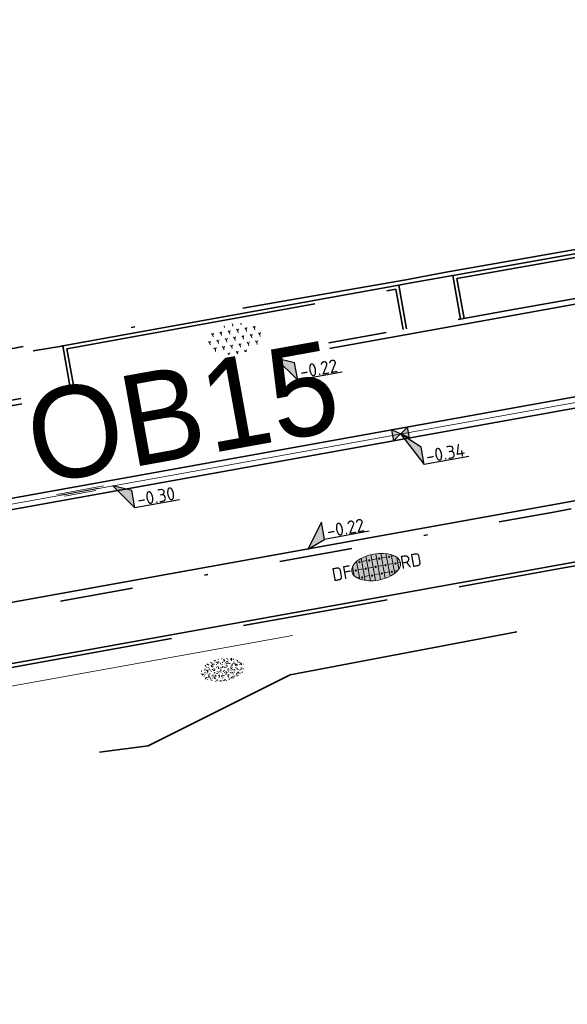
# Model space of a CAD drawing. Header units: metres. Extents: x 0 to 269924, y 0 to 933292.
# Tile 177 of 247: x 134893 to 134908, y 466624 to 466650. Entities that reach past the tile are written whole.
import ezdxf
from ezdxf import colors
from ezdxf.entities.mleader import LeaderData, LeaderLine
from ezdxf.enums import TextEntityAlignment as Align
from ezdxf.math import Vec2, Vec3

# ---------------------------------------------------------------- set-up
doc = ezdxf.new("R2018")
doc.units = ezdxf.units.M
for name, pattern in [('VH-GELEIDEBAND', [6, 2, -2, 0, -2]), ('VH-OPSLUITBAND_100X200', [16, 8, -2, 4, -2]), ('VH-OPSLUITBAND_150X250', [24, 16, -2, 4, -2]), ('XX-HIDDEN', [4, 2, -2]), ('XX-PROJECTGRENS', [18, 12, -3, 0, -3])]:
    doc.linetypes.add(name, pattern=pattern)
for name, color, linetype, lineweight, true_color in [('N-WE-GR-BEPLANTING-S', 7, 'Continuous', 18, 0x00a57c), ('N-WE-GR-GRAS-S', 7, 'Continuous', 18, 0x00a500), ('N-WE-RI-HWA_KOLK-S', 150, 'Continuous', 25, 0x007fff)]:
    doc.layers.add(name, color=color, linetype=linetype, lineweight=lineweight, true_color=true_color)
for name, color, linetype, lineweight in [('N-WE-GR-GRAS-A-200', 62, 'Continuous', 18), ('N-WE-KG-GRENS_PROJECT-G', 7, 'XX-PROJECTGRENS', 35), ('N-WE-KL-ET_LS_OV_LICHTMAST-S', 190, 'Continuous', 25), ('N-WE-VH-GOOT-S', 170, 'Continuous', 18), ('N-WE-VH-GOOT_STRAATBAKSTEEN-G', 170, 'Continuous', 35), ('N-WE-VH-KANTOPSLUITING-T18', 10, 'Continuous', 18), ('N-WE-VH-KANTOPSLUITING_GELEIDEBAND_50 200_250-G', 20, 'VH-GELEIDEBAND', 35), ('N-WE-VH-KANTOPSLUITING_OPSLUITBAND_100X200-G', 150, 'VH-OPSLUITBAND_100X200', 35), ('N-WE-VH-KANTOPSLUITING_OPSLUITBAND_150X250-G', 150, 'VH-OPSLUITBAND_150X250', 35), ('N-WE-VH-KANTOPSLUITING_VOORKANTBAND-G', 50, 'Continuous', 35), ('N-WE-VH-MATERIAALGRENS-G', 7, 'XX-HIDDEN', 35), ('N-WE-VH-VERHARDING-T18', 10, 'Continuous', 18), ('N-WE-VH-VERHARDING_ASFALT-S', 7, 'Continuous', 18), ('N-WE-VH-VERHARDING_STRAATBAKSTEEN-S', 7, 'Continuous', 18), ('X-XX-AL-HOOGTELABEL-S', 7, 'Continuous', 25)]:
    doc.layers.add(name, color=color, linetype=linetype, lineweight=lineweight)
doc.layers.add('X-XX-AL-HULPLIJN-G', color=30, linetype='Continuous', lineweight=18, plot=False)
doc.styles.add('NLCS-ISO', font='NLCS-ISO.ttf')
doc.styles.add('NLCS-ISO-M200-T18', font='NLCS-ISO.ttf', dxfattribs={"height": 0.36})
doc.styles.get("Standard").update_dxf_attribs({"font": 'romand.shx'})

# ---------------------------------------------------------------- blocks, each defined once
blk = doc.blocks.new('*U97')
for p, q in [((2.54, -2.2), (0, 0)), ((0, 0), (2.63, -4.6)), ((2.63, -4.6), (2.54, -2.2)), ((8.83, -4.38), (2.63, -4.6))]:
    blk.add_line(p, q)
blk.add_solid([(2.54, -2.2), (0, 0), (2.63, -4.6)])
at = {"style": 'NLCS-ISO'}
blk.add_attdef('...', text='', height=1.8, rotation=2.0313, dxfattribs=at).set_placement((5.74, -4.91), align=Align.BOTTOM_CENTER)
blk = doc.blocks.new('*U98')
at = {"layer": 'X-XX-AL-HOOGTELABEL-S', "xscale": 0.2, "yscale": 0.2, "zscale": 0.2, "rotation": 357.9686646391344}
blk.add_blockref('*U97', (0, 0), dxfattribs=at).add_auto_attribs({'...': '-0.34'})
blk = doc.blocks.new('*U99')
at = {"layer": 'N-WE-GR-GRAS-A-200', "color": 0, "linetype": 'ByBlock', "lineweight": -2, "transparency": 16777216, "rotation": 10.21487124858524}
blk.add_blockref('*U98', (134902.942, 466639.11), dxfattribs=at)
blk = doc.blocks.new('*U114')
for p, q in [((2.49, -1.03), (0, 0)), ((0, 0), (2.56, -3.43)), ((2.56, -3.43), (2.49, -1.03)), ((8.76, -3.25), (2.56, -3.43))]:
    blk.add_line(p, q)
blk.add_solid([(2.49, -1.03), (0, 0), (2.56, -3.43)])
at = {"style": 'NLCS-ISO'}
blk.add_attdef('...', text='', height=1.8, rotation=1.7023, dxfattribs=at).set_placement((5.68, -3.76), align=Align.BOTTOM_CENTER)
blk = doc.blocks.new('*U115')
at = {"layer": 'X-XX-AL-HOOGTELABEL-S', "xscale": 0.2000000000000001, "yscale": 0.2000000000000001, "zscale": 0.2000000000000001, "rotation": 358.2976530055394}
blk.add_blockref('*U114', (0, 0), dxfattribs=at).add_auto_attribs({'...': '-0.30'})
blk = doc.blocks.new('*U116')
at = {"layer": 'N-WE-VH-VERHARDING_ASFALT-S', "color": 0, "linetype": 'ByBlock', "lineweight": -2, "transparency": 16777216, "rotation": 10.21487124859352}
blk.add_blockref('*U115', (134895.069, 466637.691), dxfattribs=at)
blk = doc.blocks.new('*U95')
for p, q in [((2.5, -1.02), (0, 0)), ((0, 0), (2.58, -3.42)), ((2.58, -3.42), (2.5, -1.02)), ((8.78, -3.2), (2.58, -3.42))]:
    blk.add_line(p, q)
blk.add_solid([(2.5, -1.02), (0, 0), (2.58, -3.42)])
at = {"style": 'NLCS-ISO'}
blk.add_attdef('...', text='', height=1.8, rotation=1.9991, dxfattribs=at).set_placement((5.7, -3.73), align=Align.BOTTOM_CENTER)
blk = doc.blocks.new('*U96')
for p, q in [((2.39, 3.35), (0, 0)), ((2.44, 0.95), (2.39, 3.35)), ((0, 0), (2.44, 0.95)), ((8.64, 1.08), (2.44, 0.95))]:
    blk.add_line(p, q)
blk.add_solid([(2.39, 3.35), (0, 0), (2.44, 0.95)])
at = {"style": 'NLCS-ISO'}
blk.add_attdef('...', text='', height=1.8, rotation=1.1798, dxfattribs=at).set_placement((5.55, 0.59), align=Align.BOTTOM_CENTER)
blk = doc.blocks.new('SVH-GOOT_SYMBOOL-SO')
at = {"color": 7, "linetype": 'Continuous'}
for p, q in [((0.2, 3.125), (0.2, -3.359)), ((-0.206, 2.137), (-0.206, -2.217)), ((0, 2.669), (0, -2.669))]:
    blk.add_line(p, q, dxfattribs=at)
at = {"style": 'NLCS-ISO'}
blk.add_attdef('MATERIAAL', text='', height=1.8, dxfattribs=at).set_placement((-1.098, 0), align=Align.MIDDLE_RIGHT)
blk.add_attdef('KLEUR', text='', height=1.8, dxfattribs=at).set_placement((1.1, 0), align=Align.MIDDLE_LEFT)
blk = doc.blocks.new('*U586')
at = {"layer": 'N-WE-VH-GOOT-S', "xscale": 0.2, "yscale": 0.2, "zscale": 0.2, "rotation": 90.04068231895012}
blk.add_blockref('SVH-GOOT_SYMBOOL-SO', (0, 0), dxfattribs=at)
blk = doc.blocks.new('*U587')
at = {"layer": 'N-WE-KL-ET_LS_OV_LICHTMAST-S', "color": 0, "linetype": 'ByBlock', "lineweight": -2, "transparency": 16777216, "rotation": 10.21487124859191}
blk.add_blockref('*U586', (134894.159, 466637.527), dxfattribs=at)
blk = doc.blocks.new('SVH-SBS_DIKFORMAAT_HALFST_KL-SO')
h = blk.add_hatch(color=254)
edge = h.paths.add_edge_path()
edge.add_ellipse((0.06, -0.03), major_axis=(3.39, 0), ratio=0.533267, start_angle=0, end_angle=360)
for p, q in [((-1.73, -1.57), (-1.73, 1.51)), ((-1.04, -1.74), (-1.04, 1.69)), ((-0.35, -1.83), (-0.35, 1.77)), ((0.34, -1.83), (0.34, 1.78)), ((1.03, -1.76), (1.03, 1.71)), ((1.72, -1.6), (1.72, 1.55)), ((-3.34, 0.03), (-3.11, 0.03)), ((-3.11, -0.69), (-3.11, 0.63)), ((-2.65, 1.06), (-2.42, 1.06)), ((-2.42, -1.27), (-2.42, 1.21)), ((-2.42, 0.03), (-1.73, 0.03)), ((-1.73, 1.06), (-1.04, 1.06)), ((-1.04, 0.03), (-0.35, 0.03)), ((-0.35, 1.06), (0.34, 1.06)), ((0.34, 0.03), (1.03, 0.03)), ((1.03, 1.06), (1.72, 1.06)), ((1.72, 0.03), (2.41, 0.03)), ((2.41, -1.33), (2.41, 1.27)), ((2.41, 1.06), (2.77, 1.06)), ((3.1, -0.82), (3.1, 0.77)), ((3.1, 0.03), (3.45, 0.03)), ((-2.8, -1.01), (-2.42, -1.01)), ((-1.73, -1.01), (-1.04, -1.01)), ((-0.35, -1.01), (0.34, -1.01)), ((1.03, -1.01), (1.72, -1.01)), ((2.41, -1.01), (2.91, -1.01))]:
    blk.add_line(p, q)
for centre in [(-2.76, 0), (-2.07, 1.03), (-1.38, 0), (-0.69, 1.03), (0, 0), (0.69, 1.03), (1.38, 0), (2.07, 1.03), (2.76, 0), (-2.07, -1.09), (-0.69, -1.09), (0.69, -1.04), (2.07, -1.04)]:
    blk.add_circle(centre, 0.0881)
blk.add_ellipse((0.06, -0.03), major_axis=(3.39, 0), ratio=0.533267)
at = {"style": 'NLCS-ISO'}
blk.add_attdef('FORMAAT', text='', height=1.8, dxfattribs=at).set_placement((-3.34, -0.03), align=Align.MIDDLE_RIGHT)
blk.add_attdef('KLEUR', text='', height=1.8, dxfattribs=at).set_placement((3.45, -0.03), align=Align.MIDDLE_LEFT)
at = {"style": 'NLCS-ISO', "flags": 1}
blk.add_attdef('FUNCTIE', text='', height=1.8, dxfattribs=at).set_placement((0.12, -3.58), align=Align.MIDDLE_CENTER)
blk = doc.blocks.new('*U141')
at = {"lineweight": 30, "flags": 106}
blk.add_attdef('OB', text='', height=0.36, dxfattribs=at).set_placement((0, 0.1), align=Align.BOTTOM_CENTER)
blk = doc.blocks.new('N-SRI-KOLK_STRAAT_450X300-SO')
h = blk.add_hatch(color=256)
h.dxf.hatch_style = 1
h.paths.add_polyline_path([(0, 0), (-1.125, 0.75), (-1.125, -0.75)])
h.paths.add_polyline_path([(1.125, -0.75), (1.125, 0.75), (0, 0)])
for p, q in [((-1.125, -0.75), (1.125, 0.75)), ((1.125, -0.75), (-1.125, 0.75))]:
    blk.add_line(p, q)
at = {"flags": 128}
blk.add_lwpolyline([(-1.125, -0.75), (1.125, -0.75), (1.125, 0.75), (-1.125, 0.75)], close=True, dxfattribs=at)
blk = doc.blocks.new('SGR-BEPLANTING_SOORT_01-SO')
for p, q in [((-0.577, 0.993), (-0.577, 0.875)), ((0, 1), (-0.022, 1.038)), ((0, 1), (0.022, 1.038)), ((0, 1), (0, 0.875)), ((0.577, 0.992), (0.577, 0.875)), ((-1.732, 0), (-1.804, 0.125)), ((-1.732, 0), (-1.66, 0.125)), ((-1.732, 0), (-1.732, -0.125)), ((-1.443, 0.5), (-1.516, 0.625)), ((-1.443, 0.5), (-1.371, 0.625)), ((-1.443, 0.5), (-1.443, 0.375)), ((-1.155, 0), (-1.227, 0.125)), ((-1.155, 0), (-1.083, 0.125)), ((-1.155, 0), (-1.155, -0.125)), ((-0.866, 0.5), (-0.938, 0.625)), ((-0.866, 0.5), (-0.794, 0.625)), ((-0.866, 0.5), (-0.866, 0.375)), ((-0.577, 0), (-0.65, 0.125)), ((-0.577, 0), (-0.505, 0.125)), ((-0.577, 0), (-0.577, -0.125)), ((-0.289, 0.5), (-0.361, 0.625)), ((-0.289, 0.5), (-0.217, 0.625)), ((-0.289, 0.5), (-0.289, 0.375)), ((0, 0), (-0.072, 0.125)), ((0, 0), (0.072, 0.125)), ((0, 0), (0, -0.125)), ((0.289, 0.5), (0.217, 0.625)), ((0.289, 0.5), (0.361, 0.625)), ((0.289, 0.5), (0.289, 0.375)), ((0.577, 0), (0.505, 0.125)), ((0.577, 0), (0.65, 0.125)), ((0.577, 0), (0.577, -0.125)), ((0.866, 0.5), (0.794, 0.625)), ((0.866, 0.5), (0.938, 0.625)), ((0.866, 0.5), (0.866, 0.375)), ((1.155, 0), (1.083, 0.125)), ((1.155, 0), (1.227, 0.125)), ((1.155, 0), (1.155, -0.125)), ((1.443, 0.5), (1.371, 0.625)), ((1.443, 0.5), (1.516, 0.625)), ((1.443, 0.5), (1.443, 0.375)), ((1.732, 0), (1.66, 0.125)), ((1.732, 0), (1.804, 0.125)), ((1.732, 0), (1.732, -0.125)), ((-1.443, -0.5), (-1.516, -0.375)), ((-1.443, -0.5), (-1.371, -0.375)), ((-1.443, -0.5), (-1.443, -0.625)), ((-0.866, -0.5), (-0.938, -0.375)), ((-0.866, -0.5), (-0.794, -0.375)), ((-0.866, -0.5), (-0.866, -0.625)), ((-0.289, -0.5), (-0.361, -0.375)), ((-0.289, -0.5), (-0.217, -0.375)), ((-0.289, -0.5), (-0.289, -0.625)), ((0.289, -0.5), (0.217, -0.375)), ((0.289, -0.5), (0.361, -0.375)), ((0.289, -0.5), (0.289, -0.625)), ((0.866, -0.5), (0.794, -0.375)), ((0.866, -0.5), (0.938, -0.375)), ((0.866, -0.5), (0.866, -0.625)), ((1.443, -0.5), (1.371, -0.375)), ((1.443, -0.5), (1.516, -0.375)), ((1.443, -0.5), (1.443, -0.625)), ((-0.581, -0.994), (-0.65, -0.875)), ((-0.574, -0.995), (-0.505, -0.875)), ((0, -1), (-0.072, -0.875)), ((0, -1), (0.072, -0.875)), ((0, -1), (0, -1.039)), ((0.574, -0.994), (0.505, -0.875)), ((0.582, -0.993), (0.65, -0.875))]:
    blk.add_line(p, q)
at = {"style": 'NLCS-ISO'}
blk.add_attdef('TYPE', text='', height=0.5, dxfattribs=at).set_placement((3.471, -0.016), align=Align.MIDDLE_CENTER)
blk = doc.blocks.new('SGR-GRAS_01-SO')
at = {"ltscale": 0.1}
for p, q in [((-0.576, 0.919), (-0.64, 0.957)), ((-0.562, 0.919), (-0.509, 0.972)), ((-0.212, 0.998), (-0.269, 1.031)), ((0.073, 0.993), (0.138, 1.031)), ((0.239, 0.923), (0.312, 0.942)), ((0.594, 0.925), (0.522, 0.945)), ((0.912, 0.894), (0.907, 0.925)), ((1.012, 0.869), (0.947, 0.906)), ((-1.964, -0.07), (-1.977, 0.004)), ((-1.93, 0.188), (-1.925, 0.244)), ((-1.893, 0.237), (-1.921, 0.253)), ((-1.668, 0.023), (-1.595, 0.043)), ((-1.596, 0.241), (-1.649, 0.294)), ((-1.53, 0.316), (-1.595, 0.353)), ((-1.448, 0.644), (-1.521, 0.664)), ((-1.517, 0.187), (-1.442, 0.187)), ((-1.469, 0.576), (-1.482, 0.65)), ((-1.358, 0.206), (-1.431, 0.226)), ((-1.427, 0.476), (-1.354, 0.496)), ((-1.421, 0.131), (-1.356, 0.168)), ((-1.369, 0.009), (-1.382, 0.083)), ((-1.375, 0.106), (-1.322, 0.159)), ((-1.334, 0.111), (-1.328, 0.186)), ((-1.302, 0.761), (-1.324, 0.774)), ((-1.284, 0.684), (-1.278, 0.759)), ((-1.167, 0.395), (-1.232, 0.432)), ((-1.172, 0.241), (-1.225, 0.294)), ((-1.154, 0.647), (-1.207, 0.7)), ((-1.112, 0.172), (-1.04, 0.192)), ((-1.032, 0.028), (-1.097, 0.066)), ((-0.939, 0.84), (-1.004, 0.878)), ((-0.968, 0.512), (-0.915, 0.565)), ((-0.893, 0.496), (-0.965, 0.515)), ((-0.942, 0.187), (-0.867, 0.187)), ((-0.923, 0.418), (-0.858, 0.456)), ((-0.892, 0.812), (-0.817, 0.812)), ((-0.873, 0.655), (-0.886, 0.729)), ((-0.803, 0.057), (-0.875, 0.077)), ((-0.871, 0.625), (-0.799, 0.644)), ((-0.804, 0.474), (-0.869, 0.511)), ((-0.747, 0.241), (-0.8, 0.294)), ((-0.773, 0.089), (-0.786, 0.163)), ((-0.73, 0.647), (-0.783, 0.7)), ((-0.739, 0.034), (-0.732, 0.109)), ((-0.669, 0.107), (-0.734, 0.145)), ((-0.689, 0.607), (-0.682, 0.682)), ((-0.557, 0.321), (-0.485, 0.34)), ((-0.441, 0.553), (-0.506, 0.59)), ((-0.427, 0.785), (-0.499, 0.804)), ((-0.425, 0.706), (-0.36, 0.743)), ((-0.337, 0.347), (-0.41, 0.366)), ((-0.323, 0.241), (-0.376, 0.294)), ((-0.306, 0.186), (-0.371, 0.224)), ((-0.367, 0.187), (-0.292, 0.187)), ((-0.305, 0.647), (-0.358, 0.7)), ((-0.317, 0.812), (-0.242, 0.812)), ((-0.316, 0.774), (-0.244, 0.793)), ((-0.278, 0.735), (-0.291, 0.809)), ((-0.243, 0.017), (-0.17, 0.036)), ((-0.178, 0.169), (-0.191, 0.242)), ((-0.078, 0.632), (-0.143, 0.669)), ((-0.143, -0.043), (-0.137, 0.032)), ((-0.093, 0.53), (-0.087, 0.604)), ((-0.085, 0.159), (-0.032, 0.212)), ((-0.069, 0.189), (-0.004, 0.227)), ((0.057, 0.265), (-0.008, 0.303)), ((-0.002, 0.47), (0.071, 0.489)), ((0.101, 0.241), (0.048, 0.294)), ((0.128, 0.636), (0.056, 0.656)), ((0.119, 0.647), (0.066, 0.7)), ((0.218, 0.198), (0.146, 0.217)), ((0.208, 0.187), (0.283, 0.187)), ((0.286, 0.711), (0.221, 0.748)), ((0.258, 0.812), (0.333, 0.812)), ((0.317, 0.814), (0.304, 0.888)), ((0.313, 0.166), (0.385, 0.185)), ((0.322, 0.565), (0.375, 0.618)), ((0.42, 0.344), (0.355, 0.382)), ((0.417, 0.248), (0.404, 0.322)), ((0.429, 0.477), (0.494, 0.514)), ((0.526, 0.241), (0.472, 0.294)), ((0.543, 0.647), (0.49, 0.7)), ((0.555, -0.022), (0.49, 0.015)), ((0.502, 0.452), (0.509, 0.527)), ((0.554, 0.619), (0.626, 0.638)), ((0.649, 0.79), (0.584, 0.827)), ((0.684, 0.487), (0.611, 0.507)), ((0.774, 0.049), (0.701, 0.069)), ((0.784, 0.423), (0.719, 0.461)), ((0.783, 0.187), (0.858, 0.187)), ((0.833, 0.812), (0.908, 0.812)), ((0.918, 0.057), (0.853, 0.094)), ((0.868, 0.315), (0.941, 0.334)), ((0.95, 0.241), (0.897, 0.294)), ((0.967, 0.647), (0.914, 0.7)), ((0.927, 0.764), (0.992, 0.802)), ((1.012, 0.328), (0.999, 0.402)), ((1.15, 0.777), (1.077, 0.796)), ((1.147, 0.502), (1.082, 0.54)), ((1.098, 0.375), (1.104, 0.45)), ((1.109, 0.767), (1.182, 0.787)), ((1.239, 0.338), (1.167, 0.358)), ((1.183, 0.011), (1.255, 0.03)), ((1.206, 0.212), (1.259, 0.265)), ((1.282, 0.136), (1.217, 0.173)), ((1.283, 0.248), (1.348, 0.286)), ((1.374, 0.241), (1.321, 0.294)), ((1.392, 0.647), (1.339, 0.7)), ((1.358, 0.187), (1.433, 0.187)), ((1.424, 0.463), (1.496, 0.483)), ((1.51, 0.581), (1.445, 0.619)), ((1.645, 0.215), (1.58, 0.252)), ((1.607, 0.407), (1.594, 0.481)), ((1.693, 0.298), (1.7, 0.373)), ((1.795, 0.19), (1.722, 0.209)), ((1.738, 0.159), (1.81, 0.179)), ((1.798, 0.241), (1.745, 0.294)), ((1.933, 0.187), (1.948, 0.187)), ((-1.918, -0.157), (-1.854, -0.119)), ((-1.824, -0.083), (-1.897, -0.064)), ((-1.759, -0.13), (-1.823, -0.092)), ((-1.782, -0.301), (-1.729, -0.248)), ((-1.624, -0.496), (-1.689, -0.459)), ((-1.631, -0.572), (-1.684, -0.519)), ((-1.613, -0.166), (-1.667, -0.113)), ((-1.567, -0.438), (-1.492, -0.438)), ((-1.535, -0.657), (-1.498, -0.636)), ((-1.395, -0.051), (-1.46, -0.013)), ((-1.385, -0.462), (-1.378, -0.387)), ((-1.353, -0.281), (-1.281, -0.261)), ((-1.269, -0.232), (-1.341, -0.212)), ((-1.261, -0.417), (-1.326, -0.38)), ((-1.269, -0.557), (-1.282, -0.483)), ((-1.207, -0.572), (-1.26, -0.519)), ((-1.179, -0.67), (-1.252, -0.651)), ((-1.189, -0.166), (-1.242, -0.113)), ((-1.126, -0.784), (-1.191, -0.746)), ((-1.065, -0.386), (-1, -0.348)), ((-1.039, -0.585), (-0.967, -0.565)), ((-0.992, -0.438), (-0.917, -0.438)), ((-0.897, -0.338), (-0.962, -0.301)), ((-0.898, -0.654), (-0.845, -0.601)), ((-0.783, -0.572), (-0.836, -0.519)), ((-0.763, -0.705), (-0.828, -0.667)), ((-0.765, -0.166), (-0.818, -0.113)), ((-0.798, -0.132), (-0.726, -0.112)), ((-0.789, -0.539), (-0.782, -0.464)), ((-0.713, -0.381), (-0.786, -0.361)), ((-0.725, -0.889), (-0.652, -0.869)), ((-0.709, -0.902), (-0.644, -0.864)), ((-0.624, -0.819), (-0.696, -0.799)), ((-0.674, -0.477), (-0.687, -0.403)), ((-0.534, -0.259), (-0.599, -0.222)), ((-0.567, -0.098), (-0.502, -0.061)), ((-0.491, -0.248), (-0.438, -0.195)), ((-0.484, -0.436), (-0.411, -0.416)), ((-0.399, -0.626), (-0.464, -0.588)), ((-0.417, -0.438), (-0.342, -0.438)), ((-0.358, -0.572), (-0.411, -0.519)), ((-0.341, -0.166), (-0.394, -0.113)), ((-0.248, -0.091), (-0.32, -0.072)), ((-0.171, -0.18), (-0.236, -0.143)), ((-0.158, -0.529), (-0.23, -0.51)), ((-0.211, -0.614), (-0.146, -0.577)), ((-0.193, -0.616), (-0.187, -0.541)), ((-0.169, -0.74), (-0.097, -0.72)), ((-0.036, -0.547), (-0.101, -0.509)), ((-0.078, -0.398), (-0.091, -0.324)), ((0.021, -0.964), (0.008, -0.89)), ((0.066, -0.572), (0.013, -0.519)), ((0.084, -0.166), (0.031, -0.113)), ((0.099, -0.913), (0.034, -0.876)), ((0.072, -0.287), (0.144, -0.268)), ((0.192, -0.101), (0.127, -0.064)), ((0.158, -0.438), (0.233, -0.438)), ((0.308, -0.24), (0.235, -0.221)), ((0.327, -0.468), (0.262, -0.43)), ((0.287, -0.327), (0.352, -0.289)), ((0.397, -0.678), (0.325, -0.659)), ((0.386, -0.591), (0.459, -0.572)), ((0.393, -0.601), (0.446, -0.548)), ((0.462, -0.834), (0.397, -0.797)), ((0.402, -0.693), (0.409, -0.618)), ((0.49, -0.572), (0.437, -0.519)), ((0.452, -0.12), (0.459, -0.046)), ((0.508, -0.166), (0.455, -0.113)), ((0.517, -0.318), (0.504, -0.244)), ((0.617, -0.884), (0.604, -0.81)), ((0.69, -0.389), (0.625, -0.351)), ((0.627, -0.138), (0.7, -0.119)), ((0.643, -0.843), (0.708, -0.806)), ((0.701, -0.895), (0.773, -0.876)), ((0.733, -0.438), (0.808, -0.438)), ((0.825, -0.755), (0.76, -0.718)), ((0.785, -0.039), (0.85, -0.002)), ((0.863, -0.389), (0.791, -0.37)), ((0.799, -0.195), (0.852, -0.142)), ((0.914, -0.572), (0.861, -0.519)), ((0.932, -0.166), (0.879, -0.113)), ((0.953, -0.827), (0.88, -0.808)), ((0.942, -0.442), (1.014, -0.423)), ((1.053, -0.31), (0.988, -0.272)), ((0.998, -0.77), (1.004, -0.696)), ((1.048, -0.198), (1.054, -0.123)), ((1.112, -0.239), (1.099, -0.165)), ((1.188, -0.676), (1.123, -0.639)), ((1.141, -0.556), (1.206, -0.518)), ((1.212, -0.805), (1.199, -0.731)), ((1.329, -0.1), (1.256, -0.08)), ((1.256, -0.746), (1.328, -0.727)), ((1.339, -0.572), (1.286, -0.519)), ((1.356, -0.166), (1.303, -0.113)), ((1.308, -0.438), (1.383, -0.438)), ((1.419, -0.538), (1.346, -0.518)), ((1.416, -0.231), (1.351, -0.193)), ((1.551, -0.597), (1.486, -0.56)), ((1.497, -0.293), (1.569, -0.274)), ((1.639, -0.268), (1.704, -0.231)), ((1.643, -0.275), (1.65, -0.2)), ((1.684, -0.547), (1.736, -0.495)), ((1.707, -0.159), (1.694, -0.085)), ((1.713, -0.522), (1.71, -0.519)), ((1.779, -0.152), (1.715, -0.114)), ((1.781, -0.166), (1.728, -0.113)), ((1.884, -0.248), (1.812, -0.229)), ((-0.836, -0.943), (-0.853, -0.926)), ((-0.582, -0.994), (-0.587, -0.97)), ((-0.376, -0.979), (-0.429, -0.926)), ((-0.265, -0.992), (-0.33, -0.955)), ((-0.068, -0.968), (-0.141, -0.948)), ((-0.014, -1.008), (0.039, -0.955)), ((0.048, -0.979), (-0.005, -0.926)), ((0.172, -1.037), (0.218, -1.024)), ((0.472, -0.979), (0.419, -0.926)), ((0.856, -0.938), (0.844, -0.926))]:
    blk.add_line(p, q, dxfattribs=at)
at = {"ltscale": 0.1, "style": 'NLCS-ISO'}
blk.add_attdef('TYPE', text='', height=0.5, dxfattribs=at).set_placement((3.471, -0.016), align=Align.MIDDLE_CENTER)

msp = doc.modelspace()

# ---------------------------------------------------------------- linework, layer by layer
at = {"layer": 'N-WE-KG-GRENS_PROJECT-G', "flags": 128}
msp.add_lwpolyline([(133942.152, 466524.013), (133955.533, 466522.507), (133956.145, 466521.626), (133962.811, 466521.355), (133963.543, 466522.67), (133965.054, 466522.563), (133965.551, 466521.193), (133981.5, 466520.334), (133981.565, 466520.896), (133982.028, 466520.86), (133994.134, 466520.33), (133994.151, 466519.671), (134009.067, 466519.478), (134013.911, 466519.512), (134027.732, 466519.636), (134028.693, 466519.554), (134034.796, 466519.611), (134050.86, 466519.659), (134068.501, 466520.152), (134071.254, 466520.237), (134077.26, 466520.692), (134094.041, 466522.635), (134101.385, 466523.282), (134101.428, 466523.91), (134128.995, 466527.092), (134141.938, 466528.627), (134148.421, 466529.392), (134148.476, 466529.087), (134157.108, 466530.24), (134157.762, 466530.339), (134157.953, 466529.076), (134163.706, 466529.946), (134172.69, 466531.055), (134201.838, 466535.069), (134202.197, 466534.878), (134203.304, 466535.042), (134208.161, 466535.722), (134214.682, 466536.673), (134215.15, 466536.846), (134235.766, 466539.754), (134239.587, 466540.449), (134251.117, 466542.218), (134251.536, 466542.09), (134264.479, 466543.833), (134264.487, 466544.317), (134273.56, 466545.641), (134273.608, 466545.287), (134285.679, 466546.863), (134299.118, 466548.971), (134309.192, 466550.345), (134329.805, 466553.659), (134341.526, 466555.206), (134346.97, 466556.112), (134351.977, 466556.025), (134358.949, 466556.887), (134359.186, 466557.313), (134365.426, 466557.917), (134389.225, 466560.758), (134395.395, 466561.519), (134400.633, 466562.019), (134418.638, 466563.907), (134426.404, 466566.343), (134432.472, 466567.14), (134437.532, 466567.422), (134444.848, 466568.25), (134448.277, 466568.388), (134484.594, 466572.762), (134486.539, 466572.966), (134490.599, 466573.546), (134498.499, 466574.536), (134514.318, 466576.701), (134542.397, 466581.367), (134546.702, 466582.122), (134551.593, 466582.441), (134551.871, 466583.179), (134557.906, 466584.406), (134558.276, 466584.115), (134567.36, 466586.004), (134582.717, 466588.715), (134583.108, 466588.972), (134590.444, 466590.398), (134630.038, 466598.271), (134633.264, 466598.923), (134632.087, 466604.993), (134646.051, 466607.537), (134647.414, 466607.429), (134666.972, 466611.405), (134675.342, 466617.463), (134674.819, 466607.593), (134696.995, 466610.537), (134702.172, 466611.327), (134706.525, 466612.071), (134709.085, 466612.323), (134712.087, 466612.776), (134715, 466613.203), (134716.349, 466613.229), (134723.364, 466613.968), (134738.981, 466616.639), (134746.062, 466617.28), (134746.09, 466616.641), (134760.121, 466618.861), (134759.993, 466619.829), (134768.446, 466621.137), (134784.615, 466623.738), (134787.541, 466625.072), (134796.772, 466626.479), (134796.899, 466625.715), (134813.878, 466628.545), (134820.226, 466629.584), (134847.68, 466634.234), (134881.79, 466639.204), (134881.926, 466639.532), (134884.43, 466640.009), (134893.797, 466641.711), (134903.085, 466643.328), (134904.138, 466643.527), (134920.265, 466646.374), (134921.332, 466646.578), (134937.367, 466649.518), (134938.501, 466649.708), (134961.555, 466654.096), (134967.764, 466655.262), (134974.722, 466656.563), (134984.23, 466658.491), (134992.023, 466659.998), (134995.809, 466660.766), (135000.442, 466661.693), (135009.695, 466663.648), (135010.659, 466663.869), (135018.832, 466665.618), (135021.92, 466666.314), (135034.093, 466668.943), (135034.161, 466668.769), (135043.8, 466670.832), (135059.084, 466674.02), (135068.771, 466676.078), (135083.089, 466679.034), (135091.902, 466680.993), (135097.488, 466682.166), (135104.831, 466683.651), (135116.534, 466686.231), (135119.892, 466686.792), (135126.3, 466688.013), (135127.347, 466688.196), (135130.448, 466688.891), (135135.602, 466689.887), (135140.19, 466691.518), (135166.592, 466696.94), (135182.368, 466700.724), (135201.902, 466704.748), (135203.941, 466705.082), (135209.867, 466705.957), (135217.801, 466707.782), (135228.821, 466709.933), (135242.391, 466712.598), (135277.698, 466719.723), (135279.457, 466720.111), (135279.55, 466721.578), (135288.178, 466723.073), (135350.963, 466735.305), (135501.986, 466763.685), (135501.162, 466761.839), (135525.132, 466766.833), (135533.639, 466768.672), (135569.042, 466775.188), (135582.767, 466777.378), (135584.022, 466777.634), (135585.675, 466776.264, 0.01918), (135652.451, 466792.01), (135652.891, 466793.457), (135660.981, 466795.919), (135661.574, 466796.074), (135664.481, 466796.836), (135665.946, 466796.651), (135673.558, 466799.328), (135680.977, 466801.739), (135687.276, 466804.201), (135692.547, 466806.295), (135705.432, 466809.743), (135712.094, 466810.706), (135728.145, 466817.035), (135760.285, 466825.832), (135773.458, 466829.179), (135789.116, 466834.08), (135813.029, 466842.892), (135823.352, 466846.718), (135839.426, 466852.91), (135860.96, 466860.89), (135867.928, 466863.26), (135895.199, 466872.784), (135899.312, 466861.8), (135873.359, 466852.082), (135873.188, 466848.843), (135867.814, 466846.669), (135856.104, 466842.036), (135847.253, 466838.505), (135830.033, 466832.514), (135818.854, 466828.652), (135812.865, 466826.949), (135808.959, 466825.804), (135805.053, 466824.658), (135770.731, 466814.307), (135766.971, 466812.016), (135761.879, 466808.079), (135757.591, 466807.133), (135743.839, 466803.566), (135724.075, 466798.35), (135721.275, 466798.229), (135720.422, 466801.401), (135715.133, 466799.834), (135698.553, 466794.754), (135698.279, 466793.693), (135686.038, 466790.352), (135686.038, 466789.248), (135686.038, 466787.562), (135681.985, 466786.092), (135677.719, 466785.319), (135623.458, 466770.711), (135607.41, 466767.662), (135584.355, 466763.142), (135577.091, 466761.475), (135570.47, 466760.803), (135524.714, 466753.103), (135522.642, 466752.878), (135515.666, 466751.661), (135498.388, 466748.218), (135460.498, 466741.759), (135438.515, 466737.953), (135402.134, 466731.048), (135401.842, 466732.671), (135396.111, 466731.637), (135390.927, 466730.659), (135374.008, 466727.423), (135342.463, 466720.896), (135337.831, 466720.249), (135332.781, 466719.412), (135316.41, 466716.549), (135312.764, 466716.512), (135301.04, 466714.003), (135296.667, 466713.077), (135288.078, 466711.338), (135288.031, 466710.414), (135288.066, 466708.643), (135283.612, 466707.738), (135244.114, 466700.084), (135242.59, 466702.114), (135218.779, 466697.088), (135216.4, 466696.736), (135207.126, 466694.996), (135197.842, 466693.22), (135196.987, 466690.777), (135188.214, 466689.009), (135186.218, 466690.919), (135157.953, 466685.339), (135157.545, 466682.623), (135152.388, 466681.564), (135151.517, 466683.806), (135135.729, 466680.62), (135134.464, 466677.149), (135128.184, 466675.854), (135125.788, 466678.571), (135109.606, 466675.114), (135107.871, 466673.543), (135107.871, 466672.134), (135099.469, 466670.442), (135080.265, 466666.625), (135079.406, 466666.151), (135069.61, 466664.202), (135057.638, 466661.759), (135035.803, 466657.155), (135033.723, 466658.689), (135013.618, 466654.679), (135014.198, 466652.086), (135012.612, 466651.731), (135012.176, 466654.16), (134999.525, 466651.581), (134981.058, 466648.065), (134978.74, 466647.609), (134978.586, 466647.723), (134973.29, 466646.777), (134967.912, 466645.754), (134966.071, 466645.409), (134952.75, 466642.776), (134952.592, 466643.577), (134951.246, 466643.315), (134944.955, 466642.097), (134940.872, 466641.345), (134939.907, 466640.789), (134925.329, 466637.906), (134925.171, 466637.877), (134925.333, 466636.966), (134925.553, 466635.733), (134922.159, 466635.157), (134921.983, 466636.201), (134920.712, 466635.973), (134906.644, 466633.431), (134906.509, 466633.768), (134899.927, 466632.517), (134896.041, 466630.574), (134862.297, 466626.202), (134861.423, 466623.924), (134854.723, 466622.819), (134853.222, 466624.597), (134834.721, 466621.381), (134818.755, 466618.638), (134803.128, 466616.182), (134801.097, 466614.744), (134787.48, 466613.242), (134768.983, 466610.888), (134755.14, 466609.258), (134754.957, 466609.237), (134754.786, 466610.217), (134731.872, 466606.359), (134713.4, 466603.055), (134699.607, 466600.717), (134685.428, 466598.156), (134675.878, 466596.194), (134672.276, 466595.656), (134668.91, 466595.016), (134645.926, 466591.058), (134638.577, 466590.001), (134611.474, 466584.899), (134601.717, 466583.131), (134600.6, 466582.901), (134592.762, 466581.44), (134575.118, 466578.109), (134569.726, 466577.127), (134558.057, 466574.923), (134547.369, 466573.132), (134538.23, 466571.522), (134531.355, 466570.551), (134524.272, 466569.346), (134519.026, 466568.326), (134515.39, 466567.719), (134505.384, 466563.341), (134500.986, 466562.643), (134495.881, 466561.909), (134495.823, 466562.312), (134492.204, 466563.642), (134484.398, 466562.518), (134478.905, 466561.786), (134469.843, 466560.533), (134464.536, 466559.742), (134456.919, 466558.745), (134448.033, 466557.687), (134433.208, 466556.61), (134412.104, 466554.577), (134407.553, 466554.101), (134387.467, 466551.741), (134381.785, 466550.955), (134364.962, 466548.659), (134360.191, 466548.481), (134354.944, 466547.628), (134324.113, 466542.837), (134319.685, 466541.923), (134312.466, 466540.844), (134307.061, 466539.9), (134305.527, 466540.739), (134283.993, 466537.831), (134278.004, 466536.268), (134260.392, 466533.941), (134253.899, 466532.65), (134244.867, 466531.618), (134227.961, 466528.835), (134196.876, 466524.748), (134191.294, 466524.652), (134189.441, 466519.487), (134180.543, 466523.251), (134138.079, 466517.961), (134135.279, 466517.668), (134120.646, 466515.791), (134115.858, 466514.998), (134094.415, 466512.788), (134094.483, 466512.133), (134077.905, 466510.692), (134056.132, 466509.19), (134043.898, 466509.02), (134033.049, 466509.242), (134023.923, 466509.529), (134011.048, 466510.262), (134011.12, 466510.989), (133978.031, 466511.971), (133977.492, 466511.386), (133976.525, 466511.415), (133970.93, 466511.61), (133940.859, 466512.853), (133936.339, 466513.04), (133926.354, 466513.566), (133918.767, 466513.929), (133914.845, 466514.016), (133909.555, 466514.279), (133907.78, 466514.373), (133898.183, 466514.701), (133889.291, 466514.99), (133877.411, 466515.387), (133865.169, 466516.189), (133858.598, 466516.511), (133853.557, 466516.784), (133840.824, 466517.534), (133833.647, 466517.757), (133833.706, 466517.421), (133832.853, 466517.458), (133826.979, 466517.575), (133808.076, 466518.296), (133803.308, 466518.179), (133802.56, 466518.555), (133780.072, 466520.153), (133779.6, 466519.291), (133774.066, 466519.538), (133773.735, 466520.559), (133740.527, 466522.642), (133713.376, 466524.159), (133705.703, 466524.636), (133705.709, 466526.266), (133685.059, 466527.583), (133660.563, 466529.253), (133639.129, 466529.346), (133622.453, 466530.286), (133616.388, 466530.543), (133614.494, 466530.624), (133604.393, 466531.597), (133597.464, 466531.465), (133574.3, 466531.955), (133566.695, 466531.543), (133561.32, 466531.616), (133554.142, 466531.627), (133545.309, 466531.719), (133535.509, 466531.795), (133530.483, 466531.897), (133499.098, 466532.845), (133498.91, 466530.624), (133497.604, 466522.359), (133448.566, 466524.379), (133448.421, 466522.59), (133414.567, 466524.034), (133414.497, 466533.241), (133401.904, 466533.723), (133353.812, 466535.745), (133352.26, 466536.139), (133333.107, 466536.524), (133333.343, 466545.829), (133369.152, 466544.714), (133381.325, 466544.396), (133400.699, 466543.637), (133404.005, 466543.551), (133435.456, 466542.61), (133435.456, 466542.277), (133451.526, 466541.628), (133467.883, 466541.235), (133477.659, 466542.034), (133509.103, 466541.442), (133515.138, 466541.284), (133519.939, 466540.992), (133525.525, 466540.798), (133532.518, 466540.097), (133548.147, 466539.778), (133548.297, 466540.601), (133555.22, 466540.722), (133564.265, 466540.558), (133565.06, 466540.188), (133570.074, 466540.025), (133574.07, 466539.875), (133576.623, 466539.795), (133577.163, 466540.007), (133601.21, 466539.677), (133602.809, 466541.635), (133610.483, 466541.448), (133611.878, 466539.353), (133618.8, 466539.154), (133622.331, 466538.943), (133622.362, 466539.485), (133627.247, 466539.274), (133627.305, 466538.709), (133642.487, 466537.733), (133654.92, 466537.235), (133674.71, 466536.649), (133674.766, 466536.962), (133682.638, 466536.639), (133685.084, 466535.631), (133701.924, 466534.36), (133703.6, 466534.856), (133708.504, 466534.396), (133731.895, 466532.391), (133737.992, 466531.942), (133749.854, 466530.901), (133752.15, 466530.77), (133756.921, 466530.655), (133767.535, 466530.109), (133779.853, 466530.016), (133787.77, 466529.934), (133810.905, 466528.967), (133832.384, 466528.238), (133837.192, 466527.837), (133897.841, 466525.036)], format="xyb", close=True, dxfattribs=at)
at = {"layer": 'N-WE-VH-GOOT_STRAATBAKSTEEN-G', "flags": 128}
for points in [[(134850.728, 466629.884), (134879.517, 466635.041), (134906.55, 466639.912), (134925.457, 466643.328), (134930.132, 466644.172), (134943.194, 466646.57), (134946.879, 466647.253), (134947.138, 466647.303), (134962.795, 466650.378), (134966.331, 466651.069), (134981.683, 466653.952), (134997.799, 466657.215), (135022.313, 466662.515), (135031.869, 466664.539), (135032.887, 466664.754), (135034.431, 466665.079), (135043.698, 466667.143), (135044.006, 466667.211), (135046.095, 466667.675), (135047.538, 466667.996), (135075.01, 466673.665), (135097.501, 466678.277), (135099.352, 466678.655), (135105.806, 466679.959)], [(134850.778, 466629.588), (134879.57, 466634.746), (134906.603, 466639.617), (134925.511, 466643.032), (134930.186, 466643.877), (134943.248, 466646.275), (134946.935, 466646.958), (134947.195, 466647.008), (134962.853, 466650.083), (134966.388, 466650.774), (134981.74, 466653.658), (134997.861, 466656.921), (135022.376, 466662.222), (135031.931, 466664.245), (135032.949, 466664.46), (135034.495, 466664.786), (135043.764, 466666.85), (135044.072, 466666.918), (135046.16, 466667.382), (135047.601, 466667.703), (135075.07, 466673.371), (135097.562, 466677.983), (135099.411, 466678.361), (135105.865, 466679.665)]]:
    msp.add_lwpolyline(points, dxfattribs=at)
at = {"layer": 'N-WE-VH-KANTOPSLUITING_GELEIDEBAND_50 200_250-G', "flags": 128}
msp.add_lwpolyline([(134919.619, 466639.224), (134907.084, 466636.96), (134868.75, 466630.052), (134860.99, 466628.735)], dxfattribs=at)
at = {"layer": 'N-WE-VH-KANTOPSLUITING_OPSLUITBAND_100X200-G', "flags": 128}
for points in [[(134860.884, 466623.984), (134860.362, 466627.057), (134869.017, 466628.525), (134907.36, 466635.435), (134926.266, 466638.85), (134927.23, 466639.024), (134930.947, 466639.696), (134944.019, 466642.095), (134944.804, 466642.241), (134945.855, 466642.436), (134947.604, 466642.76), (134947.723, 466642.782), (134948.005, 466642.836), (134952.611, 466643.741), (134952.775, 466642.907), (134963.832, 466645.078), (134967.348, 466645.766), (134982.717, 466648.652), (134998.906, 466651.929), (135024.043, 466657.364), (135024.116, 466657.019), (135033.372, 466658.98), (135035.98, 466657.279), (135045.43, 466659.383), (135045.727, 466659.45), (135047.823, 466659.915), (135049.205, 466660.223), (135080.04, 466666.585), (135079.358, 466669.912), (135098.409, 466673.818), (135100.258, 466674.196), (135100.82, 466674.309), (135101.185, 466673.961), (135101.254, 466670.871)], [(134904.684, 466642.269), (134904.487, 466643.365), (134912.557, 466644.797), (134913.065, 466644.877), (134919.999, 466646.122), (134920.189, 466645.069)], [(134894.013, 466640.346), (134893.816, 466641.437), (134902.813, 466643.067), (134903.011, 466641.967)]]:
    msp.add_lwpolyline(points, dxfattribs=at)
at = {"layer": 'N-WE-VH-KANTOPSLUITING_OPSLUITBAND_150X250-G', "flags": 128}
msp.add_lwpolyline([(135316.997, 466724.843), (135315.08, 466724.475), (135313.629, 466724.211), (135313.376, 466724.165), (135313.134, 466724.121), (135310.974, 466723.729), (135307.111, 466722.987), (135298.589, 466721.321), (135290.557, 466719.76), (135289.46, 466719.549), (135283.802, 466718.426), (135269.364, 466715.553), (135268.786, 466715.438), (135266.433, 466717.007), (135228.557, 466709.443), (135226.977, 466707.087), (135219.382, 466705.571), (135204.833, 466702.633), (135202.475, 466704.199), (135191.572, 466701.99), (135190.009, 466699.632), (135179.23, 466697.448), (135166.748, 466694.922), (135146.469, 466690.824), (135143.722, 466690.274), (135124.399, 466686.41), (135108.354, 466683.177), (135105.281, 466682.557), (135098.824, 466681.252), (135096.969, 466680.873), (135074.476, 466676.26), (135046.983, 466670.587), (135045.521, 466670.262), (135043.43, 466669.798), (135043.122, 466669.729), (135033.87, 466667.669), (135032.34, 466667.347), (135031.32, 466667.131), (135021.759, 466665.106), (134997.256, 466659.809), (134981.175, 466656.553), (134965.833, 466653.672), (134962.285, 466652.978), (134946.633, 466649.904), (134946.388, 466649.857), (134942.713, 466649.176), (134929.657, 466646.779), (134906.08, 466642.52), (134879.042, 466637.648), (134851.29, 466632.53)], dxfattribs=at)
at = {"layer": 'N-WE-VH-KANTOPSLUITING_VOORKANTBAND-G', "flags": 128}
for points in [[(135108.384, 466683.03), (135105.311, 466682.41), (135098.854, 466681.105), (135096.999, 466680.726), (135074.506, 466676.113), (135047.014, 466670.441), (135045.553, 466670.116), (135043.462, 466669.651), (135043.155, 466669.583), (135033.902, 466667.522), (135031.351, 466666.985), (135021.79, 466664.96), (134997.287, 466659.662), (134981.204, 466656.406), (134965.861, 466653.524), (134962.314, 466652.831), (134946.661, 466649.757), (134946.416, 466649.71), (134942.74, 466649.028), (134929.684, 466646.632), (134906.106, 466642.372), (134879.069, 466637.5), (134850.335, 466632.201), (134821.787, 466627.356)], [(134904.586, 466642.251), (134904.371, 466643.446), (134912.54, 466644.896), (134913.048, 466644.976), (134920.079, 466646.238), (134920.287, 466645.087)], [(134893.914, 466640.328), (134893.7, 466641.518), (134902.894, 466643.183), (134903.11, 466641.985)]]:
    msp.add_lwpolyline(points, dxfattribs=at)
at = {"layer": 'N-WE-VH-KANTOPSLUITING_VOORKANTBAND-G'}
for points in [[(134868.715, 466630.249), (134907.048, 466637.157), (134930.634, 466641.417), (134943.702, 466643.816), (134947.398, 466644.502), (134947.672, 466644.554), (134963.331, 466647.629), (134966.858, 466648.319), (134982.219, 466651.204), (134998.373, 466654.474), (135022.899, 466659.777), (135032.444, 466661.799), (135035.024, 466662.343), (135044.309, 466664.41), (135044.611, 466664.477), (135046.705, 466664.942), (135048.126, 466665.258), (135075.574, 466670.922), (135098.059, 466675.533), (135099.909, 466675.911), (135106.359, 466677.215)], [(134860.785, 466623.967), (134860.247, 466627.138), (134869, 466628.624), (134907.342, 466635.533), (134926.248, 466638.948), (134927.212, 466639.123), (134930.929, 466639.794), (134944.001, 466642.194)]]:
    msp.add_lwpolyline(points, dxfattribs=at)
at = {"layer": 'N-WE-VH-MATERIAALGRENS-G', "flags": 128}
for points in [[(134902.894, 466643.183), (134903.075, 466643.216), (134904.371, 466643.446)], [(134882.556, 466638.281), (134882.35, 466639.562), (134884.439, 466639.96), (134893.678, 466641.514), (134893.7, 466641.518)]]:
    msp.add_lwpolyline(points, dxfattribs=at)
at = {"layer": 'X-XX-AL-HULPLIJN-G'}
for points in [[(134850.762, 466629.738), (134879.544, 466634.893), (134906.576, 466639.764), (134925.484, 466643.18), (134930.159, 466644.025), (134943.221, 466646.422), (134946.907, 466647.106), (134947.167, 466647.156), (134962.824, 466650.231), (134966.36, 466650.922), (134981.712, 466653.805), (134997.83, 466657.068), (135022.345, 466662.368), (135031.9, 466664.392), (135032.918, 466664.607), (135034.463, 466664.933), (135043.731, 466666.996), (135044.039, 466667.065), (135046.128, 466667.529), (135047.57, 466667.85), (135075.04, 466673.518), (135097.532, 466678.13), (135099.382, 466678.508), (135105.836, 466679.812)], [(134943.221, 466646.422), (134930.159, 466644.025), (134926.447, 466643.354), (134925.484, 466643.18), (134906.576, 466639.764), (134879.544, 466634.893), (134855.699, 466630.622)], [(134943.221, 466646.422), (134930.159, 466644.025), (134926.447, 466643.354), (134925.484, 466643.18), (134906.576, 466639.764), (134879.544, 466634.893), (134862.663, 466631.87)], [(134943.221, 466646.422), (134930.159, 466644.025), (134926.447, 466643.354), (134925.484, 466643.18), (134906.576, 466639.764), (134879.544, 466634.893), (134863.573, 466632.033)], [(134862.061, 466626.838), (134869.103, 466628.033), (134899.983, 466633.597)]]:
    msp.add_lwpolyline(points, dxfattribs=at)

# ---------------------------------------------------------------- block references
at = {"layer": 'N-WE-GR-BEPLANTING-S', "xscale": 0.4, "yscale": 0.4, "zscale": 0.4, "rotation": 9.632540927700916}
msp.add_blockref('SGR-BEPLANTING_SOORT_01-SO', (134898.412, 466641.711), dxfattribs=at)
at = {"layer": 'N-WE-GR-GRAS-A-200'}
msp.add_blockref('*U99', (0, 0), dxfattribs=at)
at = {"layer": 'N-WE-GR-GRAS-S', "xscale": 0.2999999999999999, "yscale": 0.2999999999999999, "zscale": 0.2999999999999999, "rotation": 10}
msp.add_blockref('SGR-GRAS_01-SO', (134898.077, 466632.655), dxfattribs=at)
at = {"layer": 'N-WE-KL-ET_LS_OV_LICHTMAST-S'}
msp.add_blockref('*U587', (0, 0), dxfattribs=at)
at = {"layer": 'N-WE-RI-HWA_KOLK-S', "xscale": 0.2000000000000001, "yscale": 0.2000000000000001, "zscale": 0.2000000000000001, "rotation": 10.21487124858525}
msp.add_blockref('N-SRI-KOLK_STRAAT_450X300-SO', (134902.942, 466639.11), dxfattribs=at)
at = {"layer": 'N-WE-VH-KANTOPSLUITING-T18'}
ref = msp.add_blockref('*U141', (134892.561, 466640.084), dxfattribs=dict(at, rotation=10.21487124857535))
lines = msp.add_mtext('OB15', dxfattribs={"layer": '0', "insert": (134892.543, 466640.182), "char_height": 2.5, "attachment_point": 1, "rotation": 10.2149, "bg_fill": 3, "box_fill_scale": 1, "bg_fill_color": 256, "bg_fill_transparency": 0})
ref.add_attrib('OB', '', (134892.543, 466640.182)).embed_mtext(lines)
at = {"layer": 'N-WE-VH-VERHARDING_ASFALT-S'}
msp.add_blockref('*U116', (0, 0), dxfattribs=at)
at = {"layer": 'N-WE-VH-VERHARDING_STRAATBAKSTEEN-S', "xscale": 0.2, "yscale": 0.2, "zscale": 0.2, "rotation": 10.19385897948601}
msp.add_blockref('SVH-SBS_DIKFORMAAT_HALFST_KL-SO', (134902.261, 466635.47), dxfattribs=at).add_auto_attribs({'FORMAAT': 'DF', 'KLEUR': 'RD'})
at = {"layer": 'X-XX-AL-HOOGTELABEL-S'}
for name, p, xscale, yscale, zscale, rotation in [('*U95', (134899.52, 466641.186), 0.2, 0.2, 0.2, 8.218630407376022), ('*U96', (134900.41, 466635.96), 0.2000000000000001, 0.2000000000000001, 0.2000000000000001, 9.035098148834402)]:
    msp.add_blockref(name, p, dxfattribs=dict(at, xscale=xscale, yscale=yscale, zscale=zscale, rotation=rotation)).add_auto_attribs({'...': '-0.22'})

# ---------------------------------------------------------------- leaders
at = {"layer": 'N-WE-VH-VERHARDING-T18'}
ml = msp.add_multileader_mtext('Standard', dxfattribs=at)
ml.set_content('', color=256, style='NLCS-ISO-M200-T18')
ml.set_leader_properties(color=256, linetype='ByLayer', lineweight=-1)
ml.build(insert=Vec2(0, 0))
ml.multileader.update_dxf_attribs({"has_dogleg": 0, "text_left_attachment_type": 5, "text_right_attachment_type": 5, "dogleg_length": 0.36, "arrow_head_size": 0.36})
ctx = ml.context
ctx.base_point, ctx.char_height, ctx.arrow_head_size, ctx.landing_gap_size, ctx.plane_origin = Vec3(135697.392, 466805.766), 0.36, 0.36, 0.18, Vec3(135695.697, 466805.189)
ctx.left_attachment, ctx.right_attachment = 5, 5
notes = []
notes.append((ctx, [(0, (0, 0, 0), (0, 0), (1, 0), 1, [])]))
ctx.mtext.insert, ctx.mtext.rotation, ctx.mtext.flow_direction = Vec3(135697.572, 466806.126), -0.147529, 5
for ctx, leaders in notes:
    for number, flags, end, landing, length, lines in leaders:
        leader = LeaderData()
        leader.index, (leader.has_last_leader_line, leader.has_dogleg_vector, leader.attachment_direction) = number, flags
        leader.last_leader_point, leader.dogleg_vector, leader.dogleg_length = Vec3(end), Vec3(landing), length
        for number, points, colour, breaks in lines:
            line = LeaderLine()
            line.index, line.vertices, line.color, line.breaks = number, Vec3.list(points), colors.encode_raw_color(colour), breaks
            leader.lines.append(line)
        ctx.leaders.append(leader)

doc.saveas('drawing.dxf')
